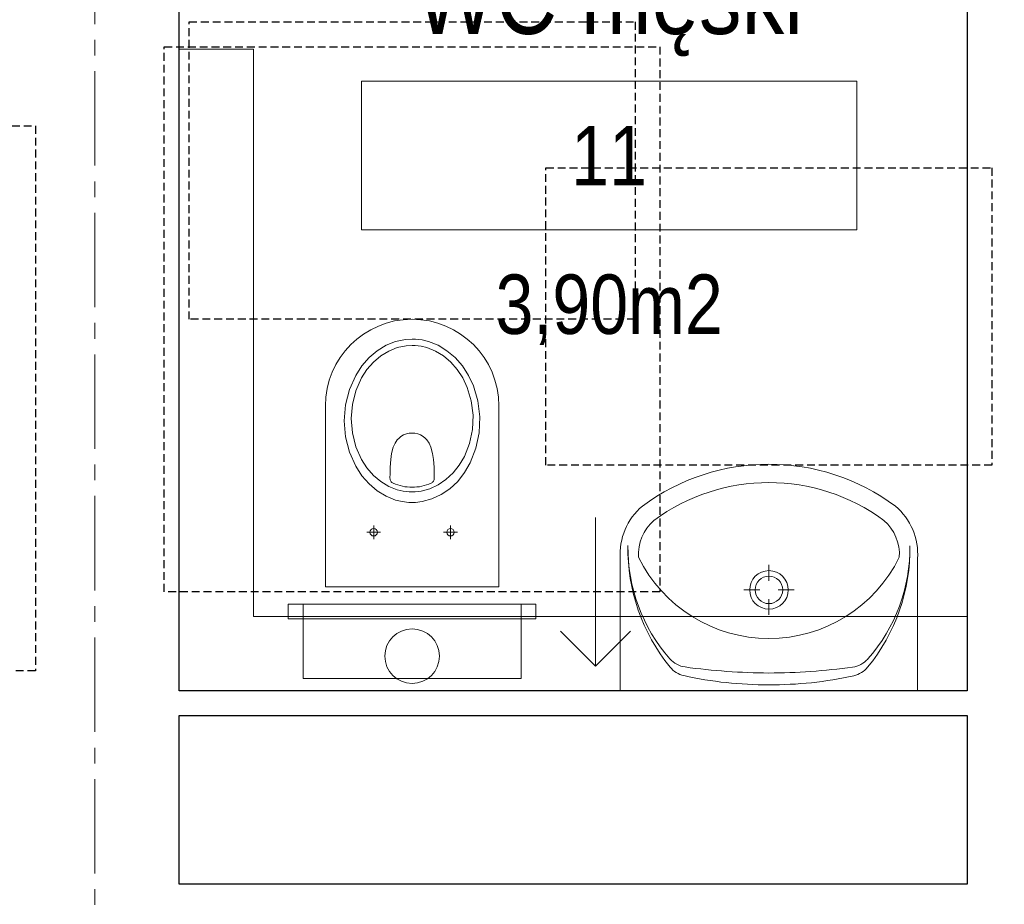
# Model space of a CAD drawing. Header units: millimetres. Extents: x -37445 to 120667, y -123620 to 254214.
# Tile 25 of 219: x 11748 to 13735, y -94691 to -92905. Entities that reach past the tile are written whole.
import ezdxf
from ezdxf import colors
from ezdxf.entities.mleader import LeaderData, LeaderLine
from ezdxf.enums import TextEntityAlignment as Align
from ezdxf.math import Vec2, Vec3

# ---------------------------------------------------------------- set-up
doc = ezdxf.new("R2010")
doc.units = ezdxf.units.MM
doc.linetypes.add('xref_ACAD-LSN_dyspozytornia_PW_rzuty_12$0$CENTER2', pattern=[28.575, 19.05, -3.175, 3.175, -3.175])
doc.linetypes.add('xref_ACAD-LSN_dyspozytornia_PW_rzuty_12$0$HIDDEN2', pattern=[4.7625, 3.175, -1.5875])
doc.layers.add('Inwentaryzacja$0$Leszno_dyspozytornia_inwentaryzacja$0$Inwentarka_opis', color=7, linetype='Continuous')
for name, color, linetype, lineweight in [('xref', 8, 'Continuous', 13), ('xref_ACAD-LSN_dyspozytornia_PW_rzuty_12$0$A opis pom', 8, 'Continuous', 9), ('xref_ACAD-LSN_dyspozytornia_PW_rzuty_12$0$A opis pom pow', 8, 'Continuous', 9), ('xref_ACAD-LSN_dyspozytornia_PW_rzuty_12$0$A opis technologia', 8, 'Continuous', 13), ('xref_ACAD-LSN_dyspozytornia_PW_rzuty_12$0$A widok', 8, 'Continuous', 9), ('xref_ACAD-LSN_dyspozytornia_PW_rzuty_12$0$A wyposazenie sanitarne', 8, 'Continuous', 9), ('xref_ACAD-LSN_dyspozytornia_PW_rzuty_12$0$A-Wall', 8, 'Continuous', 25), ('xref_ACAD-LSN_dyspozytornia_PW_rzuty_12$0$IS wentylacja kratki istniejace', 4, 'Continuous', 9), ('xref_ACAD-LSN_dyspozytornia_PW_rzuty_12$0$S-Grid-Iden', 8, 'xref_ACAD-LSN_dyspozytornia_PW_rzuty_12$0$CENTER2', 9)]:
    doc.layers.add(name, color=color, linetype=linetype, lineweight=lineweight)
doc.styles.add('Inwentaryzacja$0$Leszno_dyspozytornia_inwentaryzacja$0$Standard', font='arial.ttf')
doc.styles.add('xref_ACAD-LSN_dyspozytornia_PW_rzuty_12$0$STYL ASA', font='ARIALN.TTF')

# ---------------------------------------------------------------- blocks, each defined once
blk = doc.blocks.new('xref_ACAD-LSN_dyspozytornia_PW_rzuty_12$0$miska ustepowa')
at = {"ltscale": 0.15}
for points in [[(22, 2.5), (22, 17.5), (-22, 17.5), (-22, 2.5)], [(-25, 2.5), (-25, 5.5), (25, 5.5), (25, 2.5)], [(-22, 2.5), (-22, 5.5), (-25, 5.5), (-25, 2.5)], [(22, 2.5), (22, 5.5), (25, 5.5), (25, 2.5)]]:
    blk.add_lwpolyline(points, close=True, dxfattribs=at)
blk.add_lwpolyline([(-17.5, -37.5), (-17.5, -1), (17.5, -1), (17.5, -37.5, -1)], format="xyb", close=True, dxfattribs=at)
at = {"ltscale": 0.15, "elevation": 0}
for points in [[(-7.75, -13.4), (-7.75, -10.6)], [(7.75, -13.4), (7.75, -10.6)], [(-9.15, -12), (-6.35, -12)], [(9.15, -12), (6.35, -12)]]:
    blk.add_lwpolyline(points, dxfattribs=at)
at = {"ltscale": 0.15}
for points in [[(0, -51, 0), (1.34, -50.92, 0), (3.32, -50.49, 0), (5.23, -49.73, 0), (7.04, -48.64, 0), (8.69, -47.25, 0), (10.14, -45.58, 0), (11.37, -43.66, 0), (12.63, -40.81, 0), (13.42, -37.71, 0), (13.69, -34.5, 0), (13.42, -31.29, 0), (12.63, -28.19, 0), (11.37, -25.34, 0), (10.14, -23.42, 0), (8.69, -21.75, 0), (7.04, -20.36, 0), (5.23, -19.27, 0), (3.32, -18.51, 0), (2, -18.19, 0), (0.67, -18.02, 0), (-0.67, -18.02, 0), (-2, -18.19, 0), (-3.97, -18.73, 0), (-5.85, -19.6, 0), (-7.6, -20.79, 0), (-9.2, -22.28, 0), (-10.58, -24.03, 0), (-11.73, -26.02, 0), (-12.88, -28.95, 0), (-13.54, -32.08, 0), (-13.67, -35.31, 0), (-13.27, -38.5, 0), (-12.36, -41.55, 0), (-11.37, -43.66, 0), (-10.14, -45.58, 0), (-8.69, -47.25, 0), (-7.04, -48.64, 0), (-5.23, -49.73, 0), (-3.32, -50.49, 0), (-2, -50.82, 0), (-0.67, -50.98, 0)], [(0, -49.72, 0), (1.2, -49.65, 0), (2.99, -49.27, 0), (4.7, -48.58, 0), (6.32, -47.6, 0), (7.81, -46.36, 0), (9.12, -44.86, 0), (10.22, -43.14, 0), (11.36, -40.58, 0), (12.06, -37.81, 0), (12.31, -34.93, 0), (12.06, -32.05, 0), (11.36, -29.27, 0), (10.22, -26.71, 0), (9.12, -24.99, 0), (7.81, -23.49, 0), (6.32, -22.25, 0), (4.7, -21.27, 0), (2.99, -20.59, 0), (1.8, -20.3, 0), (0.6, -20.15, 0), (-0.6, -20.15, 0), (-1.8, -20.3, 0), (-3.57, -20.78, 0), (-5.26, -21.57, 0), (-6.84, -22.64, 0), (-8.27, -23.97, 0), (-9.51, -25.54, 0), (-10.55, -27.32, 0), (-11.58, -29.95, 0), (-12.17, -32.76, 0), (-12.29, -35.65, 0), (-11.93, -38.52, 0), (-11.11, -41.25, 0), (-10.22, -43.14, 0), (-9.12, -44.86, 0), (-7.81, -46.36, 0), (-6.32, -47.6, 0), (-4.7, -48.58, 0), (-2.98, -49.27, 0), (-1.8, -49.56, 0), (-0.6, -49.7, 0)]]:
    blk.add_polyline3d(points, close=True, dxfattribs=at)
for points in [[(-3.84, -21.91, 0), (-3.37, -21.72, 0), (-2.9, -21.55, 0), (-2.42, -21.41, 0), (-1.94, -21.29, 0), (-1.46, -21.2, 0), (-0.97, -21.14, 0), (-0.49, -21.1, 0), (0, -21.08, 0)], [(3.84, -21.91, 0), (3.37, -21.72, 0), (2.9, -21.55, 0), (2.42, -21.41, 0), (1.94, -21.29, 0), (1.46, -21.2, 0), (0.97, -21.14, 0), (0.49, -21.1, 0), (0, -21.08, 0)], [(-3.84, -21.91, 0), (-3.98, -21.98, 0), (-4.1, -22.07, 0), (-4.2, -22.18, 0), (-4.29, -22.3, 0), (-4.36, -22.44, 0), (-4.42, -22.59, 0), (-4.45, -22.76, 0), (-4.46, -22.93, 0)], [(0, -32.03, 0), (-0.57, -31.99, 0), (-1.15, -31.86, 0), (-1.71, -31.64, 0), (-2.26, -31.32, 0), (-2.64, -31.01, 0), (-3, -30.63, 0), (-3.43, -29.99, 0), (-3.79, -29.2, 0), (-4.13, -27.92, 0), (-4.31, -26.66, 0), (-4.42, -25.16, 0), (-4.45, -23.87, 0), (-4.46, -22.93, 0)], [(0, -32.03, 0), (0.57, -31.99, 0), (1.15, -31.86, 0), (1.71, -31.64, 0), (2.26, -31.32, 0), (2.64, -31.01, 0), (3, -30.63, 0), (3.43, -29.99, 0), (3.79, -29.2, 0), (4.13, -27.92, 0), (4.31, -26.66, 0), (4.42, -25.16, 0), (4.45, -23.87, 0), (4.46, -22.93, 0)], [(3.84, -21.91, 0), (3.98, -21.98, 0), (4.1, -22.07, 0), (4.2, -22.18, 0), (4.29, -22.3, 0), (4.36, -22.44, 0), (4.42, -22.59, 0), (4.45, -22.76, 0), (4.46, -22.93, 0)]]:
    blk.add_polyline3d(points, dxfattribs=at)
for centre, radius in [((0, 13), 5.5), ((-7.75, -12, 0), 0.75), ((7.75, -12, 0), 0.75)]:
    blk.add_circle(centre, radius, dxfattribs=at)
at = {"layer": 'Defpoints', "linetype": 'xref_ACAD-LSN_dyspozytornia_PW_rzuty_12$0$HIDDEN2', "ltscale": 0.5}
for points in [[(-50, 0), (50, 0), (50, -110), (-50, -110)], [(-45, -55), (45, -55), (45, -115), (-45, -115)]]:
    blk.add_lwpolyline(points, close=True, dxfattribs=at)
blk = doc.blocks.new('xref_ACAD-LSN_dyspozytornia_PW_rzuty_12$0$umywalka 60x45')
at = {"color": 0, "lineweight": -2, "ltscale": 0.15}
for p, q in [((-30, 0), (30, 0)), ((-30, 0), (-30, -26.7)), ((9.45, 0), (-9.45, 0)), ((30, 0), (30, -26.7)), ((-0.01, -15.32), (-0.01, -18.52)), ((-1.86, -20.37), (-5.07, -20.37)), ((5.04, -20.37), (1.84, -20.37)), ((-0.01, -22.22), (-0.01, -25.42))]:
    blk.add_line(p, q, dxfattribs=at)
at = {"ltscale": 0.15}
blk.add_lwpolyline([(-26.31, -26.95, 0.236063), (-23.21, -34.38, 0.329715), (23.21, -34.38, 0.236063), (26.31, -26.95, 0.623035)], format="xyb", close=True, dxfattribs=at)
blk.add_lwpolyline([(-30, -26.7, 0.239105), (-25.52, -37.28, 0.331406), (25.52, -37.28, 0.239105), (30, -26.7)], format="xyb", dxfattribs=at)
at = {"color": 0, "lineweight": -2, "ltscale": 0.15}
for radius in [3.89, 2.78]:
    blk.add_circle((-0.01, -20.37), radius, dxfattribs=at)
for centre, radius, start, end in [((-0.64, -76.32), 75.1, 89.4897, 102.694), ((0.57, -76.32), 75.1, 77.2285, 90.4328), ((-16.04, -7.93), 5, 102.694, 140.6648), ((0.57, -131.79), 128.2, 90.245, 97.8304), ((-0.72, -131.79), 128.2, 82.0921, 89.6775), ((16.06, -7.95), 5, 39.2578, 77.2285), ((9.28, -28.68), 37.74, 140.6648, 180.9072), ((-16.21, -9.73), 5, 97.8304, 138.5245), ((16.23, -9.76), 5, 41.398, 82.0921), ((-9.28, -28.67), 37.74, 359.0153, 39.2578), ((5.44, -28.88), 33.9, 138.5245, 180.6767), ((-5.45, -28.87), 33.9, 359.2458, 41.398)]:
    blk.add_arc(centre, radius, start, end, dxfattribs=at)
at = {"layer": 'Defpoints', "linetype": 'xref_ACAD-LSN_dyspozytornia_PW_rzuty_12$0$HIDDEN2', "ltscale": 0.5}
blk.add_lwpolyline([(-45, -45.56), (45, -45.56), (45, -105.56), (-45, -105.56)], close=True, dxfattribs=at)
blk = doc.blocks.new('xref_ACAD-LSN_dyspozytornia_PW_rzuty_12$0$tag wn')
blk.add_lwpolyline([(-25, -7.5), (25, -7.5), (25, 7.5), (-25, 7.5)], close=True)
at = {"style": 'xref_ACAD-LSN_dyspozytornia_PW_rzuty_12$0$STYL ASA'}
blk.add_attdef('ROOM:NO', text='', height=6, dxfattribs=at).set_placement((0, 0), align=Align.MIDDLE_CENTER)
at = {"layer": 'xref_ACAD-LSN_dyspozytornia_PW_rzuty_12$0$A opis pom pow', "style": 'xref_ACAD-LSN_dyspozytornia_PW_rzuty_12$0$STYL ASA'}
blk.add_attdef('ROOM:AREA', text='', height=6, dxfattribs=at).set_placement((0, -15), align=Align.MIDDLE_CENTER)
blk = doc.blocks.new('xref_ACAD-LSN_dyspozytornia_PW_rzuty_12')
at = {"layer": 'xref_ACAD-LSN_dyspozytornia_PW_rzuty_12$0$A widok'}
blk.add_lwpolyline([(68827.68, 81278.22), (68683.68, 81278.22), (68683.68, 81392.72), (68668.68, 81392.72)], dxfattribs=at)
at = {"layer": 'xref_ACAD-LSN_dyspozytornia_PW_rzuty_12$0$A-Wall', "linetype": 'Continuous', "lineweight": 25}
for p, q in [((68668.68, 81263.22), (68668.68, 81507.22)), ((68827.68, 81507.22), (68827.68, 81263.22)), ((68827.68, 81263.22), (68668.68, 81263.22)), ((68668.68, 81224.22), (68668.68, 81258.22)), ((68668.68, 81258.22), (68827.68, 81258.22)), ((68827.68, 81258.22), (68827.68, 81224.22)), ((68827.68, 81224.22), (68668.68, 81224.22))]:
    blk.add_line(p, q, dxfattribs=at)
at = {"layer": 'xref_ACAD-LSN_dyspozytornia_PW_rzuty_12$0$IS wentylacja kratki istniejace'}
for points in [[(68752.68, 81268.22), (68752.68, 81298.22)], [(68745.61, 81275.29), (68752.68, 81268.22), (68759.76, 81275.29)]]:
    blk.add_lwpolyline(points, dxfattribs=at)
at = {"layer": 'xref_ACAD-LSN_dyspozytornia_PW_rzuty_12$0$S-Grid-Iden'}
blk.add_lwpolyline([(68651.68, 82131.22), (68651.68, 80539.22)], dxfattribs=at)
at = {"layer": 'xref_ACAD-LSN_dyspozytornia_PW_rzuty_12$0$A opis pom', "linetype": 'Continuous', "lineweight": 9, "xscale": 2, "yscale": 2, "zscale": 2}
blk.add_blockref('xref_ACAD-LSN_dyspozytornia_PW_rzuty_12$0$tag wn', (68755.44, 81371.25), dxfattribs=at).add_auto_attribs({'ROOM:NO': '11', 'ROOM:AREA': '3,90m2'})
at = {"layer": 'xref_ACAD-LSN_dyspozytornia_PW_rzuty_12$0$A wyposazenie sanitarne', "rotation": 180}
for name, p in [('xref_ACAD-LSN_dyspozytornia_PW_rzuty_12$0$miska ustepowa', (68715.68, 81283.22)), ('xref_ACAD-LSN_dyspozytornia_PW_rzuty_12$0$umywalka 60x45', (68787.68, 81263.22))]:
    blk.add_blockref(name, p, dxfattribs=at)
at = {"layer": 'xref_ACAD-LSN_dyspozytornia_PW_rzuty_12$0$A wyposazenie sanitarne'}
blk.add_blockref('xref_ACAD-LSN_dyspozytornia_PW_rzuty_12$0$miska ustepowa', (68589.68, 81377.22), dxfattribs=at)
at = {"layer": 'xref_ACAD-LSN_dyspozytornia_PW_rzuty_12$0$A opis technologia', "insert": (68755.44, 81391.25), "char_height": 15, "attachment_point": 8, "style": 'xref_ACAD-LSN_dyspozytornia_PW_rzuty_12$0$STYL ASA'}
blk.add_mtext_dynamic_manual_height_columns('WC męski', width=187.6495, gutter_width=1, heights=[0], dxfattribs=at)

msp = doc.modelspace()

# ---------------------------------------------------------------- block references
at = {"layer": 'xref', "xscale": 10, "yscale": 10, "zscale": 10}
msp.add_blockref('xref_ACAD-LSN_dyspozytornia_PW_rzuty_12', (-674616.8, -906892.2), dxfattribs=at)

# ---------------------------------------------------------------- next in the draw order: leaders
at = {"layer": 'Inwentaryzacja$0$Leszno_dyspozytornia_inwentaryzacja$0$Inwentarka_opis', "lineweight": 9}
ml = msp.add_multileader_mtext('Standard', dxfattribs=at)
ml.set_content('21ż', color=256, style='Inwentaryzacja$0$Leszno_dyspozytornia_inwentaryzacja$0$Standard')
ml.set_leader_properties(color=256)
ml.build(insert=Vec2(0, 0))
ml.multileader.update_dxf_attribs({"dogleg_length": 4, "arrow_head_size": 50})
ctx = ml.context
ctx.base_point, ctx.char_height, ctx.arrow_head_size, ctx.landing_gap_size, ctx.plane_origin = Vec3(42356.3, -98506.6), 125, 50, 15, Vec3(101487.6, 127731.6)
notes = []
notes.append((ctx, [(0, (0, 0, 0), (0, 0), (1, 0), 1, [])]))
ctx.mtext.insert, ctx.mtext.width = Vec3(42371.3, -98444.1), 5456.685
ml = msp.add_multileader_mtext('Standard', dxfattribs=at)
ml.set_content('21ż', color=256, style='Inwentaryzacja$0$Leszno_dyspozytornia_inwentaryzacja$0$Standard')
ml.set_leader_properties(color=256)
ml.build(insert=Vec2(0, 0))
ml.multileader.update_dxf_attribs({"dogleg_length": 4, "arrow_head_size": 50})
ctx = ml.context
ctx.base_point, ctx.char_height, ctx.arrow_head_size, ctx.landing_gap_size, ctx.plane_origin = Vec3(42356.3, -95774), 125, 50, 15, Vec3(101487.6, 130464.1)
notes.append((ctx, [(0, (0, 0, 0), (0, 0), (1, 0), 1, [])]))
ctx.mtext.insert, ctx.mtext.width = Vec3(42371.3, -95711.5), 5456.685
ml = msp.add_multileader_mtext('Standard', dxfattribs=at)
ml.set_content('19ż', color=256, style='Inwentaryzacja$0$Leszno_dyspozytornia_inwentaryzacja$0$Standard')
ml.set_leader_properties(color=256)
ml.build(insert=Vec2(0, 0))
ml.multileader.update_dxf_attribs({"dogleg_length": 4, "arrow_head_size": 50})
ctx = ml.context
ctx.base_point, ctx.char_height, ctx.arrow_head_size, ctx.landing_gap_size, ctx.plane_origin = Vec3(37434, -99408), 125, 50, 15, Vec3(96565.4, 126831.2)
notes.append((ctx, [(0, (0, 0, 0), (0, 0), (1, 0), 1, [])]))
ctx.mtext.insert, ctx.mtext.width = Vec3(37449, -99344.4), 5456.685
ml = msp.add_multileader_mtext('Standard', dxfattribs=at)
ml.set_content('3ż', color=256, style='Inwentaryzacja$0$Leszno_dyspozytornia_inwentaryzacja$0$Standard')
ml.set_leader_properties(color=256)
ml.build(insert=Vec2(0, 0))
ml.multileader.update_dxf_attribs({"dogleg_length": 4, "arrow_head_size": 50})
ctx = ml.context
ctx.base_point, ctx.char_height, ctx.arrow_head_size, ctx.landing_gap_size, ctx.plane_origin = Vec3(24661.4, -93957.7), 125, 50, 15, Vec3(83792.7, 132281.5)
notes.append((ctx, [(0, (0, 0, 0), (0, 0), (1, 0), 1, [])]))
ctx.mtext.insert, ctx.mtext.width = Vec3(24676.4, -93894.1), 5456.685
ml = msp.add_multileader_mtext('Standard', dxfattribs=at)
ml.set_content('7ż', color=256, style='Inwentaryzacja$0$Leszno_dyspozytornia_inwentaryzacja$0$Standard')
ml.set_leader_properties(color=256)
ml.build(insert=Vec2(0, 0))
ml.multileader.update_dxf_attribs({"dogleg_length": 4, "arrow_head_size": 50})
ctx = ml.context
ctx.base_point, ctx.char_height, ctx.arrow_head_size, ctx.landing_gap_size, ctx.plane_origin = Vec3(39722.9, -97917.5), 125, 50, 15, Vec3(98854.2, 128320.7)
notes.append((ctx, [(0, (0, 0, 0), (0, 0), (1, 0), 1, [])]))
ctx.mtext.insert, ctx.mtext.width = Vec3(39737.9, -97855), 5456.685
ml = msp.add_multileader_mtext('Standard', dxfattribs=at)
ml.set_content('2x F 1,5', color=256, style='Inwentaryzacja$0$Leszno_dyspozytornia_inwentaryzacja$0$Standard')
ml.set_leader_properties(color=256)
ml.build(insert=Vec2(0, 0))
ml.multileader.update_dxf_attribs({"dogleg_length": 4, "arrow_head_size": 50})
ctx = ml.context
ctx.base_point, ctx.char_height, ctx.arrow_head_size, ctx.landing_gap_size, ctx.plane_origin = Vec3(25403.8, -99393.4), 125, 50, 15, Vec3(84535.1, 126857.1)
notes.append((ctx, [(0, (0, 0, 0), (0, 0), (1, 0), 1, [])]))
ctx.mtext.insert, ctx.mtext.width = Vec3(25418.8, -99318.6), 5456.685
ml = msp.add_multileader_mtext('Standard', dxfattribs=at)
ml.set_content('2x F 1,5', color=256, style='Inwentaryzacja$0$Leszno_dyspozytornia_inwentaryzacja$0$Standard')
ml.set_leader_properties(color=256)
ml.build(insert=Vec2(0, 0))
ml.multileader.update_dxf_attribs({"dogleg_length": 4, "arrow_head_size": 50})
ctx = ml.context
ctx.base_point, ctx.char_height, ctx.arrow_head_size, ctx.landing_gap_size, ctx.plane_origin = Vec3(28189.9, -99393.4), 125, 50, 15, Vec3(87321.2, 126857.1)
notes.append((ctx, [(0, (0, 0, 0), (0, 0), (1, 0), 1, [])]))
ctx.mtext.insert, ctx.mtext.width = Vec3(28204.9, -99318.6), 5456.685
ml = msp.add_multileader_mtext('Standard', dxfattribs=at)
ml.set_content('2x F 1,5', color=256, style='Inwentaryzacja$0$Leszno_dyspozytornia_inwentaryzacja$0$Standard')
ml.set_leader_properties(color=256)
ml.build(insert=Vec2(0, 0))
ml.multileader.update_dxf_attribs({"dogleg_length": 4, "arrow_head_size": 50})
ctx = ml.context
ctx.base_point, ctx.char_height, ctx.arrow_head_size, ctx.landing_gap_size, ctx.plane_origin = Vec3(31165, -99393.4), 125, 50, 15, Vec3(90296.4, 126857.1)
notes.append((ctx, [(0, (0, 0, 0), (0, 0), (1, 0), 1, [])]))
ctx.mtext.insert, ctx.mtext.width = Vec3(31180, -99318.6), 5456.685
ml = msp.add_multileader_mtext('Standard', dxfattribs=at)
ml.set_content('2x F 1,5', color=256, style='Inwentaryzacja$0$Leszno_dyspozytornia_inwentaryzacja$0$Standard')
ml.set_leader_properties(color=256)
ml.build(insert=Vec2(0, 0))
ml.multileader.update_dxf_attribs({"dogleg_length": 4, "arrow_head_size": 50})
ctx = ml.context
ctx.base_point, ctx.char_height, ctx.arrow_head_size, ctx.landing_gap_size, ctx.plane_origin = Vec3(34099.1, -99393.4), 125, 50, 15, Vec3(93230.4, 126857.1)
notes.append((ctx, [(0, (0, 0, 0), (0, 0), (1, 0), 1, [])]))
ctx.mtext.insert, ctx.mtext.width = Vec3(34114.1, -99318.6), 5456.685
ml = msp.add_multileader_mtext('Standard', dxfattribs=at)
ml.set_content('GS dn65 1,8m', color=256, style='Inwentaryzacja$0$Leszno_dyspozytornia_inwentaryzacja$0$Standard')
ml.set_leader_properties(color=256)
ml.build(insert=Vec2(0, 0))
ml.multileader.update_dxf_attribs({"dogleg_length": 4, "arrow_head_size": 50})
ctx = ml.context
ctx.base_point, ctx.char_height, ctx.arrow_head_size, ctx.landing_gap_size, ctx.plane_origin = Vec3(49113.9, -93792.3), 125, 50, 15, Vec3(108245.2, 132458.1)
notes.append((ctx, [(0, (0, 0, 0), (0, 0), (1, 0), 1, [])]))
ctx.mtext.insert, ctx.mtext.width = Vec3(49128.9, -93717.5), 5456.685
ml = msp.add_multileader_mtext('Standard', dxfattribs=at)
ml.set_content('GS 3xdn65 1,1m', color=256, style='Inwentaryzacja$0$Leszno_dyspozytornia_inwentaryzacja$0$Standard')
ml.set_leader_properties(color=256)
ml.build(insert=Vec2(0, 0))
ml.multileader.update_dxf_attribs({"dogleg_length": 4, "arrow_head_size": 50})
ctx = ml.context
ctx.base_point, ctx.char_height, ctx.arrow_head_size, ctx.landing_gap_size, ctx.plane_origin, ctx.plane_x_axis, ctx.plane_y_axis = Vec3(51708.8, -96101.8), 125, 50, 15, Vec3(-174541.6, -36970.5), Vec3(0, 1), Vec3(-1, 0)
notes.append((ctx, [(0, (0, 0, 0), (0, 0), (1, 0), 1, [])]))
ctx.mtext.insert, ctx.mtext.text_direction, ctx.mtext.rotation, ctx.mtext.width = Vec3(51634, -96086.8), Vec3(0, 1), 1.570796, 5456.685
ml = msp.add_multileader_mtext('Standard', dxfattribs=at)
ml.set_content('GS 5x dn65 1,5m', color=256, style='Inwentaryzacja$0$Leszno_dyspozytornia_inwentaryzacja$0$Standard')
ml.set_leader_properties(color=256)
ml.build(insert=Vec2(0, 0))
ml.multileader.update_dxf_attribs({"dogleg_length": 4, "arrow_head_size": 50})
ctx = ml.context
ctx.base_point, ctx.char_height, ctx.arrow_head_size, ctx.landing_gap_size, ctx.plane_origin = Vec3(51808.3, -99416.7), 125, 50, 15, Vec3(110939.6, 126833.7)
notes.append((ctx, [(0, (0, 0, 0), (0, 0), (1, 0), 1, [])]))
ctx.mtext.insert, ctx.mtext.width = Vec3(51823.3, -99341.9), 5456.685
ml = msp.add_multileader_mtext('Standard', dxfattribs=at)
ml.set_content('w', color=256, style='Inwentaryzacja$0$Leszno_dyspozytornia_inwentaryzacja$0$Standard')
ml.set_leader_properties(color=256)
ml.build(insert=Vec2(0, 0))
ml.multileader.update_dxf_attribs({"dogleg_length": 4, "arrow_head_size": 50})
ctx = ml.context
ctx.base_point, ctx.char_height, ctx.arrow_head_size, ctx.landing_gap_size, ctx.plane_origin = Vec3(34245.3, -94452.6), 125, 50, 15, Vec3(93376.6, 131785.5)
notes.append((ctx, [(0, (0, 0, 0), (0, 0), (1, 0), 1, [])]))
ctx.mtext.insert, ctx.mtext.width = Vec3(34260.3, -94390.1), 5456.685
ml = msp.add_multileader_mtext('Standard', dxfattribs=at)
ml.set_content('3ż', color=256, style='Inwentaryzacja$0$Leszno_dyspozytornia_inwentaryzacja$0$Standard')
ml.set_leader_properties(color=256)
ml.build(insert=Vec2(0, 0))
ml.multileader.update_dxf_attribs({"dogleg_length": 4, "arrow_head_size": 50})
ctx = ml.context
ctx.base_point, ctx.char_height, ctx.arrow_head_size, ctx.landing_gap_size, ctx.plane_origin = Vec3(38923.2, -93957.7), 125, 50, 15, Vec3(98054.6, 132281.5)
notes.append((ctx, [(0, (0, 0, 0), (0, 0), (1, 0), 1, [])]))
ctx.mtext.insert, ctx.mtext.width = Vec3(38938.2, -93894.1), 5456.685
ml = msp.add_multileader_mtext('Standard', dxfattribs=at)
ml.set_content('HP', color=256, style='Inwentaryzacja$0$Leszno_dyspozytornia_inwentaryzacja$0$Standard')
ml.set_leader_properties(color=256)
ml.build(insert=Vec2(0, 0))
ml.multileader.update_dxf_attribs({"dogleg_length": 4, "arrow_head_size": 50})
ctx = ml.context
ctx.base_point, ctx.char_height, ctx.arrow_head_size, ctx.landing_gap_size, ctx.plane_origin = Vec3(11452.2, -95831.9), 125, 50, 15, Vec3(70583.5, 130406.2)
notes.append((ctx, [(0, (0, 0, 0), (0, 0), (1, 0), 1, [])]))
ctx.mtext.insert, ctx.mtext.width = Vec3(11467.2, -95769.4), 5456.685
ml = msp.add_multileader_mtext('Standard', dxfattribs=at)
ml.set_content('12ż', color=256, style='Inwentaryzacja$0$Leszno_dyspozytornia_inwentaryzacja$0$Standard')
ml.set_leader_properties(color=256)
ml.build(insert=Vec2(0, 0))
ml.multileader.update_dxf_attribs({"dogleg_length": 4, "arrow_head_size": 50})
ctx = ml.context
ctx.base_point, ctx.char_height, ctx.arrow_head_size, ctx.landing_gap_size, ctx.plane_origin = Vec3(7299, -99406.9), 125, 50, 15, Vec3(66430.4, 126831.2)
notes.append((ctx, [(0, (0, 0, 0), (0, 0), (1, 0), 1, [])]))
ctx.mtext.insert, ctx.mtext.width = Vec3(7314, -99344.4), 5456.685
ml = msp.add_multileader_mtext('Standard', dxfattribs=at)
ml.set_content('17ż', color=256, style='Inwentaryzacja$0$Leszno_dyspozytornia_inwentaryzacja$0$Standard')
ml.set_leader_properties(color=256)
ml.build(insert=Vec2(0, 0))
ml.multileader.update_dxf_attribs({"dogleg_length": 4, "arrow_head_size": 50})
ctx = ml.context
ctx.base_point, ctx.char_height, ctx.arrow_head_size, ctx.landing_gap_size, ctx.plane_origin = Vec3(10264, -99406.9), 125, 50, 15, Vec3(69395.4, 126831.2)
notes.append((ctx, [(0, (0, 0, 0), (0, 0), (1, 0), 1, [])]))
ctx.mtext.insert, ctx.mtext.width = Vec3(10279, -99344.4), 5456.685
ml = msp.add_multileader_mtext('Standard', dxfattribs=at)
ml.set_content('GS 5x dn65 1,8m', color=256, style='Inwentaryzacja$0$Leszno_dyspozytornia_inwentaryzacja$0$Standard')
ml.set_leader_properties(color=256)
ml.build(insert=Vec2(0, 0))
ml.multileader.update_dxf_attribs({"dogleg_length": 4, "arrow_head_size": 50})
ctx = ml.context
ctx.base_point, ctx.char_height, ctx.arrow_head_size, ctx.landing_gap_size, ctx.plane_origin = Vec3(21908.9, -99381.6), 125, 50, 15, Vec3(81040.2, 126868.8)
notes.append((ctx, [(0, (0, 0, 0), (0, 0), (1, 0), 1, [])]))
ctx.mtext.insert, ctx.mtext.width = Vec3(21923.9, -99306.8), 5456.685
ml = msp.add_multileader_mtext('Standard', dxfattribs=at)
ml.set_content('GS 5x dn65 1,8m', color=256, style='Inwentaryzacja$0$Leszno_dyspozytornia_inwentaryzacja$0$Standard')
ml.set_leader_properties(color=256)
ml.build(insert=Vec2(0, 0))
ml.multileader.update_dxf_attribs({"dogleg_length": 4, "arrow_head_size": 50})
ctx = ml.context
ctx.base_point, ctx.char_height, ctx.arrow_head_size, ctx.landing_gap_size, ctx.plane_origin = Vec3(18981.7, -99381.6), 125, 50, 15, Vec3(78113, 126868.8)
notes.append((ctx, [(0, (0, 0, 0), (0, 0), (1, 0), 1, [])]))
ctx.mtext.insert, ctx.mtext.width = Vec3(18996.7, -99306.8), 5456.685
ml = msp.add_multileader_mtext('Standard', dxfattribs=at)
ml.set_content('w', color=256, style='Inwentaryzacja$0$Leszno_dyspozytornia_inwentaryzacja$0$Standard')
ml.set_leader_properties(color=256)
ml.build(insert=Vec2(0, 0))
ml.multileader.update_dxf_attribs({"dogleg_length": 4, "arrow_head_size": 50})
ctx = ml.context
ctx.base_point, ctx.char_height, ctx.arrow_head_size, ctx.landing_gap_size, ctx.plane_origin = Vec3(11535.1, -96126.7), 125, 50, 15, Vec3(70666.4, 130111.4)
notes.append((ctx, [(0, (0, 0, 0), (0, 0), (1, 0), 1, [])]))
ctx.mtext.insert, ctx.mtext.width = Vec3(11550.1, -96064.2), 5456.685
ml = msp.add_multileader_mtext('Standard', dxfattribs=at)
ml.set_content('12ż', color=256, style='Inwentaryzacja$0$Leszno_dyspozytornia_inwentaryzacja$0$Standard')
ml.set_leader_properties(color=256)
ml.build(insert=Vec2(0, 0))
ml.multileader.update_dxf_attribs({"dogleg_length": 4, "arrow_head_size": 50})
ctx = ml.context
ctx.base_point, ctx.char_height, ctx.arrow_head_size, ctx.landing_gap_size, ctx.plane_origin = Vec3(7858.8, -93518.3), 125, 50, 15, Vec3(66990.2, 132719.9)
notes.append((ctx, [(0, (0, 0, 0), (0, 0), (1, 0), 1, [])]))
ctx.mtext.insert, ctx.mtext.width = Vec3(7873.8, -93455.8), 5456.685
ml = msp.add_multileader_mtext('Standard', dxfattribs=at)
ml.set_content('7ż', color=256, style='Inwentaryzacja$0$Leszno_dyspozytornia_inwentaryzacja$0$Standard')
ml.set_leader_properties(color=256)
ml.build(insert=Vec2(0, 0))
ml.multileader.update_dxf_attribs({"dogleg_length": 4, "arrow_head_size": 50})
ctx = ml.context
ctx.base_point, ctx.char_height, ctx.arrow_head_size, ctx.landing_gap_size, ctx.plane_origin = Vec3(7004.9, -93518.3), 125, 50, 15, Vec3(66136.2, 132719.9)
notes.append((ctx, [(0, (0, 0, 0), (0, 0), (1, 0), 1, [])]))
ctx.mtext.insert, ctx.mtext.width = Vec3(7019.9, -93455.8), 5456.685
ml = msp.add_multileader_mtext('Standard', dxfattribs=at)
ml.set_content('30x30', color=256, style='Inwentaryzacja$0$Leszno_dyspozytornia_inwentaryzacja$0$Standard')
ml.set_leader_properties(color=256)
ml.build(insert=Vec2(0, 0))
ml.multileader.update_dxf_attribs({"dogleg_length": 4, "arrow_head_size": 50})
ctx = ml.context
ctx.base_point, ctx.char_height, ctx.arrow_head_size, ctx.landing_gap_size, ctx.plane_origin = Vec3(19077.5, -94581.3), 125, 50, 15, Vec3(78208.8, 131657.9)
notes.append((ctx, [(0, (0, 0, 0), (0, 0), (1, 0), 1, [])]))
ctx.mtext.insert, ctx.mtext.width = Vec3(19092.5, -94517.8), 5456.685
ml = msp.add_multileader_mtext('Standard', dxfattribs=at)
ml.set_content('30x30', color=256, style='Inwentaryzacja$0$Leszno_dyspozytornia_inwentaryzacja$0$Standard')
ml.set_leader_properties(color=256)
ml.build(insert=Vec2(0, 0))
ml.multileader.update_dxf_attribs({"dogleg_length": 4, "arrow_head_size": 50})
ctx = ml.context
ctx.base_point, ctx.char_height, ctx.arrow_head_size, ctx.landing_gap_size, ctx.plane_origin = Vec3(22377.7, -94581.3), 125, 50, 15, Vec3(81509.1, 131657.9)
notes.append((ctx, [(0, (0, 0, 0), (0, 0), (1, 0), 1, [])]))
ctx.mtext.insert, ctx.mtext.width = Vec3(22392.7, -94517.8), 5456.685
for ctx, leaders in notes:
    for number, flags, end, landing, length, lines in leaders:
        leader = LeaderData()
        leader.index, (leader.has_last_leader_line, leader.has_dogleg_vector, leader.attachment_direction) = number, flags
        leader.last_leader_point, leader.dogleg_vector, leader.dogleg_length = Vec3(end), Vec3(landing), length
        for number, points, colour, breaks in lines:
            line = LeaderLine()
            line.index, line.vertices, line.color, line.breaks = number, Vec3.list(points), colors.encode_raw_color(colour), breaks
            leader.lines.append(line)
        ctx.leaders.append(leader)

doc.saveas('drawing.dxf')
